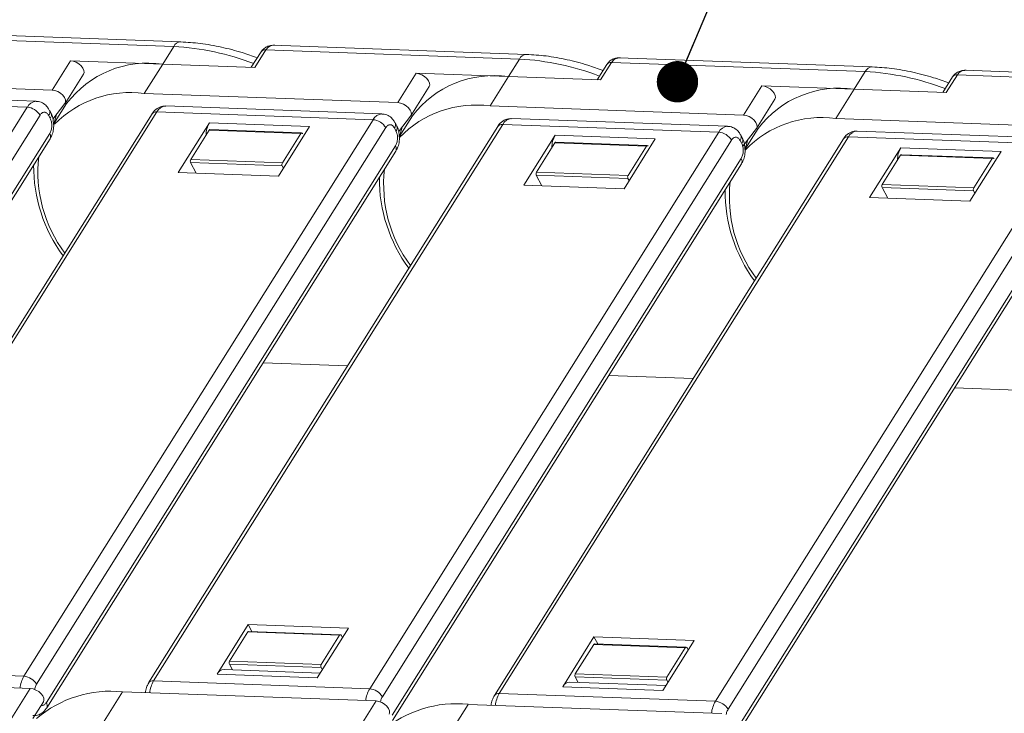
# Model space of a CAD drawing. Header units: millimetres. Extents: x 3455 to 3957, y 2 to 354.
# Tile 31 of 33: x 3838 to 3873, y 276 to 302. Entities that reach past the tile are written whole.
import ezdxf

# ---------------------------------------------------------------- set-up
doc = ezdxf.new("R2010")
doc.units = ezdxf.units.MM
doc.styles.get("Standard").update_dxf_attribs({"font": '仿宋_GB2312.ttf', "width": 0.8})
doc.dimstyles.new('副本 ISO-5', dxfattribs={"dimtxt": 3, "dimasz": 1.5, "dimexe": 1, "dimexo": 0.625, "dimgap": 0.5, "dimtad": 1, "dimtoh": 1, "dimdsep": 46, "dimtxsty": 'Standard', "dimcen": 2.5, "dimadec": 0, "dimazin": 0, "dimtfac": 1, "dimtmove": 0, "dimatfit": 3, "dimfxl": 0, "dimarcsym": 0})

msp = doc.modelspace()

# ---------------------------------------------------------------- linework, layer by layer
at = {"color": 7, "linetype": 'Continuous', "lineweight": 15}
for p, q in [((3843.584, 300.711), (3834.394, 301.044)), ((3834.138, 300.873), (3843.327, 300.54)), ((3856.117, 300.257), (3846.926, 300.59)), ((3843.327, 300.54), (3842.927, 299.902)), ((3846.492, 300.346), (3846.141, 299.786)), ((3846.271, 299.781), (3846.67, 300.419)), ((3846.495, 300.35), (3846.492, 300.346)), ((3846.67, 300.419), (3855.86, 300.086)), ((3839.584, 300.024), (3838.918, 298.961)), ((3839.584, 300.024), (3842.927, 299.902)), ((3842.261, 298.84), (3842.927, 299.902)), ((3842.927, 299.902), (3846.271, 299.781)), ((3855.86, 300.086), (3855.46, 299.448)), ((3859.025, 299.892), (3858.674, 299.332)), ((3858.804, 299.327), (3859.203, 299.965)), ((3859.203, 299.965), (3868.393, 299.632)), ((3868.65, 299.803), (3859.459, 300.136)), ((3839.39, 298.48), (3840.056, 299.543)), ((3852.117, 299.569), (3851.451, 298.507)), ((3852.117, 299.569), (3855.46, 299.448)), ((3868.393, 299.632), (3867.993, 298.994)), ((3871.336, 298.873), (3871.736, 299.511)), ((3871.736, 299.511), (3880.926, 299.178)), ((3881.183, 299.348), (3871.992, 299.681)), ((3838.918, 298.961), (3829.729, 299.294)), ((3854.794, 298.386), (3855.46, 299.448)), ((3855.46, 299.448), (3858.804, 299.327)), ((3871.558, 299.438), (3871.207, 298.878)), ((3838.342, 298.555), (3830.509, 298.839)), ((3851.451, 298.507), (3842.261, 298.84)), ((3851.923, 298.026), (3852.589, 299.088)), ((3864.65, 299.115), (3863.984, 298.053)), ((3864.65, 299.115), (3867.993, 298.994)), ((3867.327, 297.932), (3867.993, 298.994)), ((3867.993, 298.994), (3871.336, 298.873)), ((3830.187, 298.625), (3838.02, 298.341)), ((3838.949, 297.905), (3839.383, 298.47)), ((3839.446, 298.477), (3838.971, 297.719)), ((3864.456, 297.572), (3865.122, 298.634)), ((3838.02, 298.341), (3825.365, 278.152)), ((3825.825, 277.863), (3838.481, 298.053)), ((3842.542, 298.098), (3829.886, 277.908)), ((3830.065, 277.982), (3842.72, 298.171)), ((3838.879, 298.122), (3838.82, 298.233)), ((3839.079, 298.074), (3838.978, 297.731)), ((3842.72, 298.171), (3850.553, 297.887)), ((3850.875, 298.101), (3843.042, 298.385)), ((3863.984, 298.053), (3854.794, 298.386)), ((3850.553, 297.887), (3837.898, 277.698)), ((3838.794, 298.042), (3838.853, 297.931)), ((3838.978, 297.655), (3838.966, 297.762)), ((3842.598, 277.527), (3855.253, 297.717)), ((3843.487, 295.97), (3844.62, 297.776)), ((3848.254, 297.645), (3844.62, 297.776)), ((3851.411, 297.668), (3851.353, 297.779)), ((3851.482, 297.451), (3851.916, 298.016)), ((3851.979, 298.023), (3851.504, 297.265)), ((3855.253, 297.717), (3863.086, 297.433)), ((3863.408, 297.647), (3855.575, 297.93)), ((3876.516, 297.599), (3867.327, 297.932)), ((3838.833, 297.388), (3826.178, 277.199)), ((3838.358, 277.409), (3851.013, 297.599)), ((3855.075, 297.644), (3842.419, 277.454)), ((3844.61, 297.505), (3843.944, 296.442)), ((3847.931, 297.385), (3844.61, 297.505)), ((3847.963, 297.406), (3844.642, 297.526)), ((3847.122, 295.838), (3848.254, 297.645)), ((3847.931, 297.385), (3847.265, 296.322)), ((3847.994, 297.382), (3847.996, 297.378)), ((3863.086, 297.433), (3850.431, 277.244)), ((3851.327, 297.588), (3851.385, 297.477)), ((3851.612, 297.619), (3851.511, 297.277)), ((3863.958, 296.923), (3864.449, 297.562)), ((3864.512, 297.569), (3864.036, 296.811)), ((3875.94, 297.193), (3868.107, 297.476)), ((3826.19, 277.006), (3838.845, 297.196)), ((3850.891, 276.955), (3863.546, 297.145)), ((3851.511, 297.2), (3851.499, 297.307)), ((3867.607, 297.19), (3854.952, 277)), ((3855.131, 277.073), (3867.786, 297.263)), ((3856.02, 295.516), (3857.152, 297.322)), ((3857.143, 297.051), (3856.477, 295.988)), ((3860.464, 296.931), (3857.143, 297.051)), ((3860.787, 297.191), (3857.152, 297.322)), ((3860.496, 296.952), (3857.175, 297.072)), ((3859.655, 295.384), (3860.787, 297.191)), ((3863.86, 297.133), (3863.918, 297.023)), ((3863.944, 297.214), (3863.886, 297.325)), ((3864.144, 297.165), (3864.044, 296.823)), ((3867.786, 297.263), (3875.619, 296.979)), ((3851.366, 296.934), (3838.711, 276.744)), ((3838.723, 276.552), (3851.378, 296.741)), ((3860.464, 296.931), (3859.798, 295.868)), ((3860.526, 296.928), (3860.529, 296.924)), ((3875.619, 296.979), (3862.964, 276.79)), ((3863.424, 276.501), (3876.079, 296.691)), ((3864.044, 296.746), (3864.031, 296.853)), ((3868.553, 295.062), (3869.685, 296.868)), ((3873.32, 296.736), (3869.685, 296.868)), ((3872.188, 294.93), (3873.32, 296.736)), ((3843.94, 296.334), (3847.261, 296.213)), ((3843.94, 296.334), (3844.145, 295.946)), ((3843.944, 296.442), (3847.265, 296.322)), ((3863.899, 296.48), (3851.243, 276.29)), ((3851.255, 276.098), (3863.911, 296.287)), ((3869.675, 296.597), (3869.009, 295.534)), ((3872.997, 296.476), (3869.675, 296.597)), ((3873.029, 296.498), (3869.708, 296.618)), ((3872.997, 296.476), (3872.331, 295.414)), ((3873.059, 296.474), (3873.061, 296.47)), ((3847.122, 295.838), (3843.487, 295.97)), ((3847.305, 296.13), (3847.261, 296.213)), ((3856.477, 295.988), (3859.798, 295.868)), ((3876.431, 296.026), (3863.776, 275.836)), ((3856.473, 295.88), (3859.794, 295.759)), ((3856.473, 295.88), (3856.678, 295.492)), ((3859.838, 295.676), (3859.794, 295.759)), ((3863.788, 275.644), (3876.443, 295.833)), ((3859.655, 295.384), (3856.02, 295.516)), ((3869.005, 295.426), (3872.327, 295.305)), ((3869.005, 295.426), (3869.211, 295.038)), ((3869.009, 295.534), (3872.331, 295.414)), ((3872.371, 295.222), (3872.327, 295.305)), ((3872.188, 294.93), (3868.553, 295.062)), ((3846.566, 289.065), (3849.627, 288.954)), ((3859.099, 288.611), (3862.16, 288.5)), ((3871.631, 288.156), (3881.308, 287.806)), ((3846.029, 279.577), (3844.897, 277.77)), ((3846.029, 279.577), (3849.664, 279.445)), ((3846.164, 279.323), (3846.029, 279.577)), ((3846.019, 279.305), (3845.353, 278.243)), ((3849.34, 279.185), (3846.019, 279.305)), ((3849.373, 279.206), (3846.051, 279.327)), ((3849.664, 279.445), (3848.531, 277.639)), ((3849.34, 279.185), (3848.674, 278.122)), ((3849.403, 279.183), (3849.447, 279.1)), ((3858.562, 279.123), (3857.43, 277.316)), ((3858.552, 278.851), (3857.886, 277.789)), ((3861.873, 278.731), (3858.552, 278.851)), ((3858.562, 279.123), (3862.197, 278.991)), ((3858.697, 278.869), (3858.562, 279.123)), ((3861.905, 278.752), (3858.584, 278.873)), ((3862.197, 278.991), (3861.064, 277.184)), ((3861.873, 278.731), (3861.207, 277.668)), ((3861.936, 278.729), (3861.98, 278.646)), ((3845.349, 278.134), (3848.67, 278.014)), ((3845.349, 278.134), (3845.458, 277.93)), ((3845.353, 278.243), (3848.674, 278.122)), ((3837.898, 277.698), (3830.065, 277.982)), ((3844.897, 277.77), (3848.531, 277.639)), ((3848.642, 277.815), (3845.154, 277.941)), ((3848.715, 277.931), (3848.67, 278.014)), ((3857.886, 277.789), (3861.207, 277.668)), ((3828.94, 277.588), (3838.129, 277.255)), ((3850.431, 277.244), (3842.598, 277.527)), ((3861.175, 277.36), (3857.687, 277.487)), ((3857.882, 277.68), (3861.203, 277.56)), ((3857.882, 277.68), (3857.99, 277.476)), ((3861.247, 277.477), (3861.203, 277.56)), ((3838.129, 277.255), (3837.463, 276.192)), ((3840.807, 276.071), (3841.473, 277.134)), ((3841.473, 277.134), (3850.662, 276.801)), ((3862.964, 276.79), (3855.131, 277.073)), ((3857.43, 277.316), (3861.064, 277.184)), ((3838.22, 276.165), (3838.602, 276.774)), ((3850.662, 276.801), (3849.996, 275.738)), ((3853.34, 275.617), (3854.006, 276.679)), ((3854.006, 276.679), (3863.195, 276.347))]:
    msp.add_line(p, q, dxfattribs=at)
at = {"color": 7, "linetype": 'Continuous', "lineweight": 15, "flags": 128}
for points in [[(3840.056, 299.543), (3840.075, 299.595), (3840.07, 299.67), (3840.034, 299.753), (3839.971, 299.835), (3839.886, 299.909), (3839.787, 299.968), (3839.684, 300.008), (3839.584, 300.024)], [(3852.589, 299.088), (3852.608, 299.14), (3852.603, 299.216), (3852.567, 299.299), (3852.504, 299.381), (3852.419, 299.455), (3852.32, 299.514), (3852.216, 299.554), (3852.117, 299.569)], [(3838.918, 298.961), (3839.018, 298.945), (3839.121, 298.906), (3839.22, 298.846), (3839.305, 298.772), (3839.368, 298.69), (3839.404, 298.608), (3839.409, 298.532), (3839.383, 298.47)], [(3865.122, 298.634), (3865.141, 298.686), (3865.136, 298.762), (3865.1, 298.845), (3865.037, 298.927), (3864.952, 299.001), (3864.853, 299.06), (3864.749, 299.1), (3864.65, 299.115)], [(3851.451, 298.507), (3851.55, 298.491), (3851.654, 298.452), (3851.753, 298.392), (3851.838, 298.318), (3851.901, 298.236), (3851.937, 298.154), (3851.942, 298.078), (3851.916, 298.016)], [(3863.984, 298.053), (3864.083, 298.037), (3864.187, 297.997), (3864.286, 297.938), (3864.371, 297.864), (3864.434, 297.782), (3864.469, 297.699), (3864.475, 297.624), (3864.449, 297.562)], [(3838.602, 276.774), (3838.62, 276.826), (3838.615, 276.901), (3838.58, 276.984), (3838.516, 277.066), (3838.432, 277.14), (3838.333, 277.199), (3838.229, 277.239), (3838.129, 277.255)], [(3851.134, 276.32), (3851.153, 276.372), (3851.148, 276.447), (3851.112, 276.53), (3851.049, 276.612), (3850.965, 276.686), (3850.866, 276.745), (3850.762, 276.785), (3850.662, 276.801)]]:
    msp.add_lwpolyline(points, dxfattribs=at)
at = {"color": 7, "linetype": 'Continuous', "lineweight": 15}
for centre, radius, start, end in [((3843.594, 300.417), 0.294, 91.7468, 155.1976), ((3842.829, 291.092), 9.461, 68.9558, 86.9833), ((3846.643, 300.231), 0.19, 81.5973, 141.0398), ((3856.127, 299.962), 0.294, 91.7468, 155.1976), ((3842.394, 296.241), 3.7, 81.7114, 142.8227), ((3855.362, 290.638), 9.461, 68.9558, 86.9833), ((3859.175, 299.779), 0.188, 81.3895, 143.1446), ((3854.927, 295.787), 3.7, 81.7114, 142.8227), ((3868.66, 299.508), 0.294, 91.7468, 155.1976), ((3867.895, 290.184), 9.461, 68.9558, 86.9833), ((3871.708, 299.325), 0.188, 81.3895, 143.1446), ((3841.749, 295.036), 3.838, 82.3259, 135.6035), ((3867.46, 295.333), 3.7, 81.7114, 142.8227), ((3838.367, 298.169), 0.387, 94.0455, 153.5022), ((3854.279, 294.596), 3.824, 82.2626, 136.2229), ((3837.972, 297.753), 0.59, 30.5277, 85.3168), ((3838.641, 298.16), 0.193, 322.305, 22.1344), ((3838.7, 298.049), 0.193, 322.305, 22.1344), ((3842.694, 297.98), 0.193, 82.3047, 142.2294), ((3843.066, 297.999), 0.386, 93.6151, 153.5398), ((3850.9, 297.715), 0.387, 94.0455, 153.5022), ((3845.414, 297.323), 0.914, 150.3007, 179.6398), ((3850.505, 297.299), 0.59, 30.5277, 85.3168), ((3851.174, 297.706), 0.193, 322.305, 22.1344), ((3855.227, 297.526), 0.193, 82.3047, 142.2294), ((3855.599, 297.545), 0.386, 93.6151, 153.5398), ((3866.812, 294.142), 3.824, 82.2626, 136.2229), ((3838.676, 297.282), 0.189, 332.9356, 34.2211), ((3844.644, 297.488), 0.0386, 93.6083, 153.5404), ((3847.962, 297.372), 0.0335, 18.7082, 157.1256), ((3851.233, 297.595), 0.193, 322.305, 22.1344), ((3863.433, 297.26), 0.387, 94.0455, 153.5022), ((3863.038, 296.845), 0.59, 30.5277, 85.3168), ((3868.132, 297.091), 0.386, 93.6151, 153.5398), ((3857.947, 296.869), 0.914, 150.3007, 179.6398), ((3857.177, 297.034), 0.0386, 93.6083, 153.5404), ((3863.707, 297.252), 0.193, 322.305, 22.1344), ((3863.765, 297.141), 0.193, 322.305, 22.1344), ((3867.76, 297.072), 0.193, 82.3047, 142.2294), ((3851.209, 296.828), 0.189, 332.9356, 34.2211), ((3860.495, 296.917), 0.0335, 18.7082, 157.1256), ((3870.479, 296.415), 0.914, 150.3007, 179.6398), ((3843.306, 295.979), 4.902, 173.3827, 216.7132), ((3844.046, 296.384), 0.118, 150.5277, 205.3168), ((3847.368, 296.264), 0.118, 150.5277, 205.3168), ((3863.742, 296.373), 0.189, 332.9356, 34.2211), ((3869.71, 296.58), 0.0386, 93.6083, 153.5404), ((3873.028, 296.463), 0.0335, 18.7082, 157.1256), ((3843.721, 296.2), 5.472, 179.5359, 216.4031), ((3855.839, 295.525), 4.902, 173.3827, 216.7132), ((3856.579, 295.93), 0.118, 150.5277, 205.3168), ((3856.254, 295.746), 5.472, 179.5359, 216.4031), ((3859.9, 295.81), 0.118, 150.5277, 205.3168), ((3868.372, 295.071), 4.902, 173.3827, 216.7132), ((3868.786, 295.292), 5.472, 179.5359, 216.4031), ((3869.112, 295.476), 0.118, 150.5277, 205.3168), ((3872.433, 295.356), 0.118, 150.5277, 205.3168), ((3846.054, 279.288), 0.0386, 93.6083, 153.5404), ((3849.371, 279.172), 0.0335, 18.7082, 157.1256), ((3858.587, 278.834), 0.0386, 93.6083, 153.5404), ((3861.904, 278.718), 0.0335, 18.7082, 157.1256), ((3845.456, 278.185), 0.118, 150.5277, 205.3168), ((3848.777, 278.064), 0.118, 150.5277, 205.3168), ((3845.174, 277.633), 0.309, 93.6151, 153.5398), ((3857.989, 277.731), 0.118, 150.5277, 205.3168), ((3838.825, 277.155), 1.074, 149.6683, 173.9687), ((3837.85, 277.11), 0.59, 30.5277, 85.3168), ((3842.57, 277.341), 0.189, 81.5987, 143.2182), ((3843.525, 276.985), 1.074, 149.6683, 173.9687), ((3857.706, 277.178), 0.309, 93.6151, 153.5398), ((3861.31, 277.61), 0.118, 150.5277, 205.3168), ((3841.041, 273.032), 4.124, 83.9906, 130.6764), ((3851.358, 276.701), 1.074, 149.6683, 173.9687), ((3850.383, 276.656), 0.59, 30.5277, 85.3168), ((3855.103, 276.886), 0.189, 81.5987, 143.2182), ((3856.058, 276.531), 1.074, 149.6683, 173.9687), ((3838.549, 276.638), 0.193, 333.9227, 33.5162), ((3853.574, 272.578), 4.124, 83.9906, 130.6764), ((3863.891, 276.247), 1.074, 149.6683, 173.9687), ((3862.915, 276.201), 0.59, 30.5277, 85.3168)]:
    msp.add_arc(centre, radius, start, end, dxfattribs=at)
for points, knots in [([(3846.357, 300.13), (3846.174, 300.196), (3845.738, 300.352), (3845.046, 300.528), (3844.298, 300.666), (3843.819, 300.694), (3843.585, 300.708)], [0, 0, 0, 0, 0.193153, 0.460168, 0.735949, 1, 1, 1, 1]), ([(3846.989, 300.587), (3846.949, 300.587), (3846.865, 300.586), (3846.734, 300.551), (3846.598, 300.48), (3846.531, 300.395), (3846.495, 300.35)], [0, 0, 0, 0, 0.209177, 0.440931, 0.704741, 1, 1, 1, 1]), ([(3846.989, 300.587), (3846.955, 300.586), (3846.89, 300.584), (3846.802, 300.549), (3846.726, 300.495), (3846.689, 300.444), (3846.67, 300.419)], [0, 0, 0, 0, 0.264901, 0.519081, 0.763657, 1, 1, 1, 1]), ([(3858.89, 299.676), (3858.707, 299.742), (3858.271, 299.898), (3857.579, 300.074), (3856.831, 300.212), (3856.352, 300.24), (3856.118, 300.254)], [0, 0, 0, 0, 0.193153, 0.460168, 0.735949, 1, 1, 1, 1]), ([(3859.522, 300.133), (3859.482, 300.133), (3859.398, 300.132), (3859.267, 300.097), (3859.142, 300.033), (3859.083, 299.96), (3859.056, 299.927)], [0, 0, 0, 0, 0.225418, 0.475166, 0.759459, 1, 1, 1, 1]), ([(3859.522, 300.133), (3859.488, 300.132), (3859.422, 300.13), (3859.334, 300.095), (3859.259, 300.041), (3859.222, 299.99), (3859.203, 299.965)], [0, 0, 0, 0, 0.264901, 0.519081, 0.763657, 1, 1, 1, 1]), ([(3871.422, 299.222), (3871.24, 299.288), (3870.804, 299.444), (3870.112, 299.62), (3869.364, 299.758), (3868.885, 299.786), (3868.651, 299.8)], [0, 0, 0, 0, 0.193153, 0.460168, 0.735949, 1, 1, 1, 1]), ([(3872.055, 299.679), (3872.015, 299.679), (3871.931, 299.678), (3871.8, 299.643), (3871.675, 299.579), (3871.616, 299.506), (3871.589, 299.473)], [0, 0, 0, 0, 0.225418, 0.475166, 0.759459, 1, 1, 1, 1]), ([(3872.055, 299.679), (3872.021, 299.678), (3871.955, 299.676), (3871.867, 299.64), (3871.792, 299.587), (3871.754, 299.536), (3871.736, 299.511)], [0, 0, 0, 0, 0.264901, 0.519081, 0.763657, 1, 1, 1, 1]), ([(3838.816, 298.23), (3838.795, 298.268), (3838.745, 298.363), (3838.614, 298.476), (3838.465, 298.55), (3838.369, 298.546), (3838.339, 298.545)], [0, 0, 0, 0, 0.212364, 0.528977, 0.850853, 1, 1, 1, 1]), ([(3838.481, 298.053), (3838.503, 298.083), (3838.539, 298.128), (3838.596, 298.156), (3838.641, 298.162), (3838.686, 298.153), (3838.741, 298.121), (3838.773, 298.073), (3838.794, 298.042)], [0, 0, 0, 0, 0.239443, 0.369379, 0.5, 0.629936, 0.760557, 1, 1, 1, 1]), ([(3838.966, 297.762), (3838.962, 297.829), (3838.955, 297.936), (3838.916, 298.054), (3838.885, 298.102), (3838.874, 298.119)], [0, 0, 0, 0, 0.524322, 0.836245, 1, 1, 1, 1]), ([(3843.045, 298.375), (3843.006, 298.378), (3842.891, 298.386), (3842.713, 298.296), (3842.591, 298.186), (3842.549, 298.106), (3842.544, 298.096)], [0, 0, 0, 0, 0.190818, 0.561391, 0.946092, 1, 1, 1, 1]), ([(3851.348, 297.776), (3851.328, 297.814), (3851.277, 297.909), (3851.147, 298.022), (3850.998, 298.096), (3850.902, 298.092), (3850.872, 298.091)], [0, 0, 0, 0, 0.212364, 0.528977, 0.850853, 1, 1, 1, 1]), ([(3838.853, 297.931), (3838.869, 297.892), (3838.894, 297.833), (3838.907, 297.736), (3838.909, 297.657), (3838.902, 297.579), (3838.881, 297.483), (3838.852, 297.425), (3838.833, 297.388)], [0, 0, 0, 0, 0.239443, 0.369379, 0.5, 0.629936, 0.760557, 1, 1, 1, 1]), ([(3851.013, 297.599), (3851.036, 297.629), (3851.072, 297.674), (3851.129, 297.702), (3851.174, 297.708), (3851.219, 297.699), (3851.274, 297.667), (3851.306, 297.619), (3851.327, 297.588)], [0, 0, 0, 0, 0.239443, 0.369379, 0.5, 0.629936, 0.760557, 1, 1, 1, 1]), ([(3855.577, 297.921), (3855.538, 297.924), (3855.424, 297.932), (3855.246, 297.842), (3855.123, 297.732), (3855.082, 297.652), (3855.077, 297.642)], [0, 0, 0, 0, 0.190818, 0.561391, 0.946092, 1, 1, 1, 1]), ([(3838.843, 297.197), (3838.865, 297.236), (3838.92, 297.329), (3838.964, 297.487), (3838.974, 297.604), (3838.978, 297.655)], [0, 0, 0, 0, 0.28708, 0.693262, 1, 1, 1, 1]), ([(3851.385, 297.477), (3851.402, 297.438), (3851.427, 297.379), (3851.44, 297.281), (3851.442, 297.203), (3851.435, 297.125), (3851.414, 297.029), (3851.385, 296.971), (3851.366, 296.934)], [0, 0, 0, 0, 0.239443, 0.369379, 0.5, 0.629936, 0.760557, 1, 1, 1, 1]), ([(3851.499, 297.307), (3851.494, 297.375), (3851.488, 297.481), (3851.448, 297.6), (3851.418, 297.648), (3851.407, 297.665)], [0, 0, 0, 0, 0.524322, 0.836245, 1, 1, 1, 1]), ([(3863.881, 297.321), (3863.861, 297.36), (3863.81, 297.455), (3863.679, 297.568), (3863.531, 297.642), (3863.435, 297.638), (3863.405, 297.637)], [0, 0, 0, 0, 0.212364, 0.528977, 0.850853, 1, 1, 1, 1]), ([(3868.11, 297.467), (3868.071, 297.469), (3867.957, 297.478), (3867.779, 297.388), (3867.656, 297.278), (3867.615, 297.198), (3867.61, 297.188)], [0, 0, 0, 0, 0.190818, 0.561391, 0.946092, 1, 1, 1, 1]), ([(3851.376, 296.743), (3851.398, 296.782), (3851.453, 296.875), (3851.497, 297.033), (3851.507, 297.15), (3851.511, 297.2)], [0, 0, 0, 0, 0.28708, 0.693262, 1, 1, 1, 1]), ([(3863.546, 297.145), (3863.569, 297.175), (3863.604, 297.22), (3863.662, 297.248), (3863.707, 297.254), (3863.752, 297.244), (3863.807, 297.213), (3863.839, 297.165), (3863.86, 297.133)], [0, 0, 0, 0, 0.239443, 0.369379, 0.5, 0.629936, 0.760557, 1, 1, 1, 1]), ([(3863.918, 297.023), (3863.935, 296.984), (3863.96, 296.925), (3863.973, 296.827), (3863.975, 296.749), (3863.967, 296.671), (3863.947, 296.574), (3863.918, 296.517), (3863.899, 296.48)], [0, 0, 0, 0, 0.239443, 0.369379, 0.5, 0.629936, 0.760557, 1, 1, 1, 1]), ([(3864.031, 296.853), (3864.027, 296.92), (3864.021, 297.027), (3863.981, 297.146), (3863.951, 297.194), (3863.94, 297.211)], [0, 0, 0, 0, 0.524322, 0.836245, 1, 1, 1, 1]), ([(3863.908, 296.289), (3863.931, 296.328), (3863.986, 296.421), (3864.03, 296.579), (3864.04, 296.696), (3864.044, 296.746)], [0, 0, 0, 0, 0.28708, 0.693262, 1, 1, 1, 1]), ([(3838.29, 277.215), (3838.291, 277.216), (3838.293, 277.243), (3838.311, 277.315), (3838.34, 277.372), (3838.358, 277.409)], [0, 0, 0, 0, 0.011515, 0.360419, 1, 1, 1, 1]), ([(3842.421, 277.452), (3842.399, 277.414), (3842.344, 277.32), (3842.307, 277.198), (3842.299, 277.118), (3842.298, 277.104)], [0, 0, 0, 0, 0.368352, 0.890348, 1, 1, 1, 1]), ([(3854.954, 276.998), (3854.932, 276.96), (3854.877, 276.866), (3854.84, 276.744), (3854.832, 276.664), (3854.831, 276.65)], [0, 0, 0, 0, 0.368352, 0.890348, 1, 1, 1, 1]), ([(3838.711, 276.744), (3838.688, 276.715), (3838.652, 276.669), (3838.595, 276.642), (3838.555, 276.635), (3838.53, 276.641), (3838.52, 276.644)], [0, 0, 0, 0, 0.408658, 0.63042, 0.853351, 1, 1, 1, 1]), ([(3850.823, 276.761), (3850.823, 276.762), (3850.826, 276.789), (3850.844, 276.861), (3850.872, 276.918), (3850.891, 276.955)], [0, 0, 0, 0, 0.011515, 0.360419, 1, 1, 1, 1]), ([(3838.225, 276.275), (3838.262, 276.272), (3838.375, 276.264), (3838.551, 276.354), (3838.674, 276.464), (3838.715, 276.544), (3838.72, 276.554)], [0, 0, 0, 0, 0.1829779, 0.5569804, 0.9452416, 1, 1, 1, 1]), ([(3863.356, 276.307), (3863.356, 276.308), (3863.359, 276.335), (3863.377, 276.406), (3863.405, 276.464), (3863.424, 276.501)], [0, 0, 0, 0, 0.011515, 0.360419, 1, 1, 1, 1])]:
    msp.add_open_spline(points, degree=3, knots=knots, dxfattribs=at)

# ---------------------------------------------------------------- leaders
at = {"color": 5, "lineweight": 9}
msp.add_leader([(3861.59, 299.263), (3869.96, 319.005), (3871.46, 319.005)], dimstyle='副本 ISO-5', override={"dimgap": 0.5, "dimtad": 0, "dimldrblk": 'Dot'}, dxfattribs=at)

doc.saveas('drawing.dxf')
